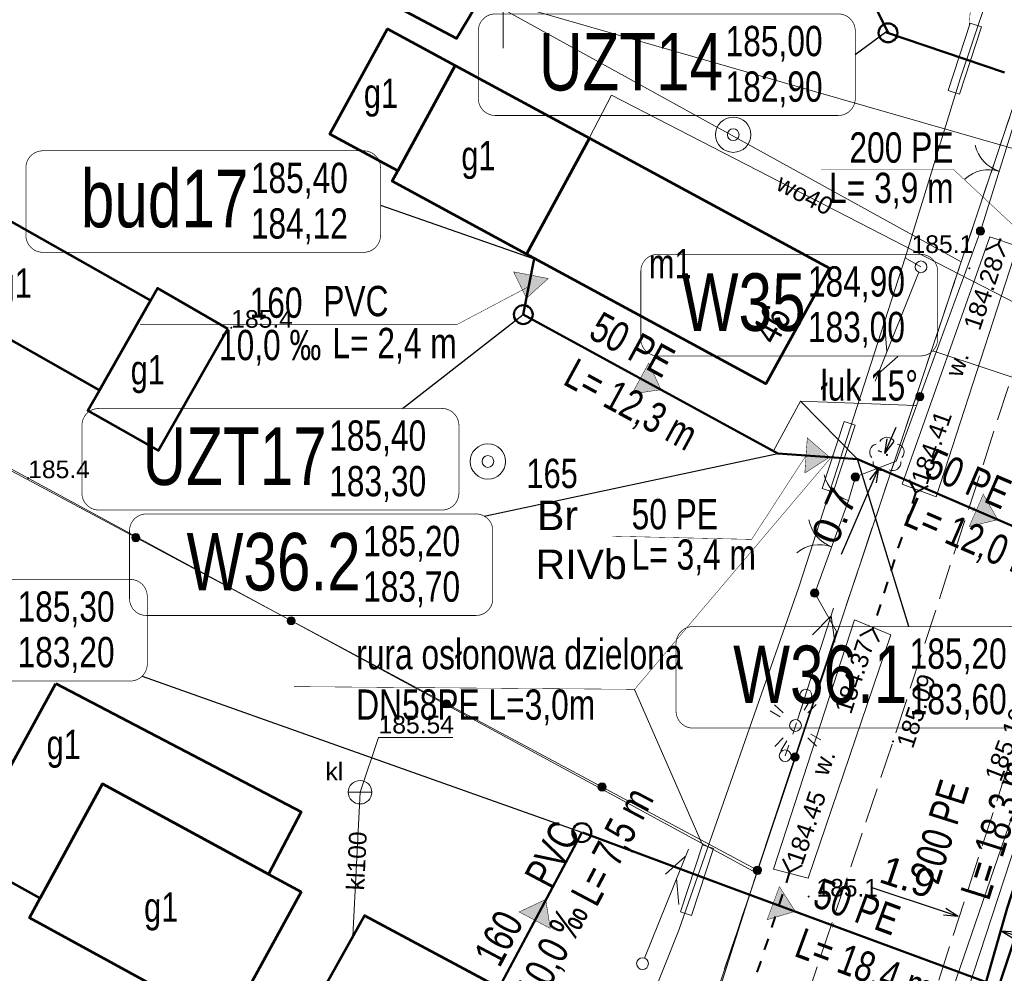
# Model space of a CAD drawing. Header units: metres. Extents: x 7482748 to 7484637, y 5684406 to 5687014.
# Tile 124 of 180: x 7483429 to 7483471, y 5686308 to 5686349. Entities that reach past the tile are written whole.
import ezdxf
from ezdxf.enums import TextEntityAlignment as Align
from ezdxf.lldxf.tags import DXFTag

# ---------------------------------------------------------------- set-up
doc = ezdxf.new("R2010")
doc.units = ezdxf.units.M
doc.header["$MEASUREMENT"] = 0
for name, pattern in [('1', [1.5, 1, -0.5]), ('KTJZ01_500', [2, 1.5, -0.5]), ('l217_500', [2, 1.5, -0.5]), ('l218_500', [1, 0.5, -0.5])]:
    doc.linetypes.add(name, pattern=pattern)
for name, color, linetype, lineweight in [('.domiar', 250, 'Continuous', 9), ('.k deszczowa', 200, 'Continuous', 50), ('.ks tłoczny', 104, 'Continuous', 50), ('_Dzialki', 7, 'Continuous', 0), ('_Dzialki_opis', 7, 'Continuous', 0), ('_Kontury', 7, 'Continuous', 0), ('_Kontury_opis', 7, 'Continuous', 0), ('_Podzial_sekcyjny_krzyze', 7, '1', 13), ('_Uzytki', 7, 'Continuous', 0), ('_Uzytki_opis', 7, 'Continuous', 0), ('BUIB05_01', 7, 'Continuous', 40), ('EGB_Adres', 7, 'Continuous', 0), ('EGB_Budynek', 7, 'Continuous', 0), ('EGB_Budynek_opis', 7, 'Continuous', 0), ('GES__SUSM01_01P', 7, 'Continuous', 13), ('GES__SUSM01_P', 7, 'Continuous', 13), ('GES__SUSM04_01P', 7, 'Continuous', 13), ('GES__SUSM05_01L', 7, 'Continuous', 13), ('GES__SUUS07_P', 7, 'Continuous', 13), ('GES__SUUS13_P', 7, 'Continuous', 13), ('KTOK02', 7, 'KTOK02_500', 13), ('KTOK04', 7, 'KTOK04L_500', 13), ('KTOK05_01', 7, 'Continuous', 13), ('RTPW01_P', 7, 'Continuous', 0), ('RTPW02_P', 7, 'Continuous', 0), ('SUPE_L_3', 1, 'Continuous', 13), ('SUPT_L_0', 30, 'Continuous', 13)]:
    doc.layers.add(name, color=color, linetype=linetype, lineweight=lineweight)
for name, color, linetype, lineweight, true_color in [('.przyłącza', 32, 'Continuous', 50, 0xbd5e00), ('GES__SUPK_01_pL', 7, 'Continuous', 13, 0x803300), ('GES__SUPT_pL', 7, 'Continuous', 13, 0xff9100), ('GES__SUPW_01_pL', 5, 'Continuous', 13, 0x0000ff), ('GES__SUUS_OD_KL', 7, 'Continuous', 13, 0x803300), ('OBOP02_01', 7, 'Continuous', 13, 0x008000)]:
    doc.layers.add(name, color=color, linetype=linetype, lineweight=lineweight, true_color=true_color)
doc.layers.add('_ramki_nieplotowane', color=7, linetype='Continuous', lineweight=0, plot=False)
for name, color, linetype, lineweight, true_color, transparency in [('GES__SUPK_01_pT', 7, 'Continuous', 13, 0x803300, 0.25), ('GES__SUPW_01_pT', 5, 'Continuous', 13, 0x0000ff, 0.25), ('GES__SUUS_RG_KT', 7, 'Continuous', 13, 0x803300, 0.25)]:
    doc.layers.add(name, color=color, linetype=linetype, lineweight=lineweight, true_color=true_color, transparency=transparency)
for name, color, linetype, lineweight, transparency in [('GES__SUUS_ET_05T', 7, 'Continuous', 13, 0.25), ('KTJZ01_O', 7, 'KTJZ01_500', 13, 0.5), ('PTRW02_O', 7, 'Continuous', 13, 0.5), ('PTRW02_T', 7, 'Continuous', 13, 0.25), ('RTPW01_G', 7, 'Continuous', 13, 0.25), ('RTPW02_G', 7, 'Continuous', 13, 0.25)]:
    doc.layers.add(name, color=color, linetype=linetype, lineweight=lineweight, transparency=transparency)
doc.layers.add('IS_kanalizacja_sanitarna', color=7, linetype='SOLID', true_color=0x000000)
doc.layers.add('IS_Opisy_działek_Net', color=7, linetype='SOLID', true_color=0x000000)
doc.layers.add('IS_Węzeł_sieci_kanalizacyjnej_-_opisy', color=7, linetype='Continuous')
doc.styles.get("Standard").update_dxf_attribs({"font": 'simplex.shx', "width": 0.75})
doc.styles.add('STYL_ARIAL', font='simplex.shx', dxfattribs={"width": 0.75, "oblique": 0.1})
doc.styles.add('Style-Arial', font='arial.ttf')
doc.linetypes.add('KTOK02_500', pattern='A,0.5,[117,IS_LineDef.shx,S=0.01,R=0,X=0,Y=0],0.5', length=1)
doc.linetypes.add('KTOK04L_500', pattern='A,0,[119,IS_LineDef.shx,S=0.01,R=0,X=0,Y=0],1', length=1)
tags = doc.linetypes.add('SOLID', pattern=[10, 10, 0]).pattern_tags.tags
tags[6:7] = [DXFTag(74, 4), DXFTag(75, 0), DXFTag(340, '0'), DXFTag(46, 0.0), DXFTag(50, 0.0), DXFTag(44, 0.0), DXFTag(45, 0.0)]
tags[4:5] = [DXFTag(74, 4), DXFTag(75, 0), DXFTag(340, '0'), DXFTag(46, 0.0), DXFTag(50, 0.0), DXFTag(44, 0.0), DXFTag(45, 0.0)]
doc.dimstyles.get("Standard").update_dxf_attribs({"dimtxt": 0.18, "dimasz": 0.18, "dimexe": 0.18, "dimexo": 0.0625, "dimgap": 0.09, "dimtad": 0, "dimtih": 1, "dimtoh": 1, "dimdec": 4, "dimzin": 0, "dimdsep": 46, "dimtxsty": 'Standard', "dimcen": 0.09, "dimadec": 0, "dimazin": 0, "dimtfac": 1, "dimtdec": 4, "dimtofl": 0, "dimtmove": 0, "dimatfit": 3, "dimfxl": 0, "dimtolj": 1, "dimtzin": 0, "dimarcsym": 0})

# ---------------------------------------------------------------- blocks, each defined once
blk = doc.blocks.new('SUSM01_10')
at = {"layer": 'GES__SUSM01_P', "linetype": 'Continuous', "lineweight": 13}
for p, q in [((-0.53, 0.53), (-0.88, 0.88)), ((0.53, 0.53), (0.88, 0.88)), ((-0.53, -0.53), (-0.88, -0.88)), ((0.53, -0.53), (0.88, -0.88))]:
    blk.add_line(p, q, dxfattribs=at)
blk.add_circle((0, 0), 0.25, dxfattribs=at)
blk = doc.blocks.new('SUSM04_01')
at = {"layer": 'GES__SUSM04_01P', "linetype": 'Continuous', "lineweight": 13}
blk.add_circle((0, 0), 0.25, dxfattribs=at)
blk = doc.blocks.new('SUSM01_01')
at = {"layer": 'GES__SUSM01_01P', "linetype": 'Continuous', "lineweight": 13}
for p, q in [((-0.53, 0.53), (-0.89, 0.88)), ((0.53, 0.53), (0.88, 0.89)), ((-0.53, -0.53), (-0.88, -0.89)), ((0.53, -0.53), (0.89, -0.88))]:
    blk.add_line(p, q, dxfattribs=at)
blk = doc.blocks.new('SUUS13')
at = {"layer": 'GES__SUUS13_P', "linetype": 'Continuous', "lineweight": 13}
for radius in [0.75, 0.25]:
    blk.add_circle((0, 0), radius, dxfattribs=at)
blk = doc.blocks.new('OBOP02_01')
at = {"layer": 'OBOP02_01', "linetype": 'Continuous', "lineweight": 13}
h = blk.add_hatch(color=256, dxfattribs=at)
edge = h.paths.add_edge_path()
edge.add_arc((0, 0), 0.05, 0, 360)
for centre, start, end in [((-0.38, 0.12), 102, 222), ((0, 0.4), 30, 150), ((0.38, 0.12), 318, 78), ((-0.24, -0.32), 174, 294), ((0.24, -0.32), 246, 6)]:
    blk.add_arc(centre, 0.35, start, end, dxfattribs=at)
blk = doc.blocks.new('RTPW01')
at = {"layer": 'RTPW01_P', "linetype": 'Continuous', "lineweight": 0}
h = blk.add_hatch(color=256, dxfattribs=at)
edge = h.paths.add_edge_path()
edge.add_arc((0, 0), 0.045, 0, 360)
blk = doc.blocks.new('RTPW01_1')
at = {"layer": 'RTPW02_P', "linetype": 'Continuous', "lineweight": 0}
h = blk.add_hatch(color=256, dxfattribs=at)
edge = h.paths.add_edge_path()
edge.add_arc((0, 0), 0.045, 0, 360)
blk = doc.blocks.new('RTPW01_3')
at = {"layer": 'RTPW02_P', "linetype": 'Continuous', "lineweight": 0}
h = blk.add_hatch(color=256, dxfattribs=at)
edge = h.paths.add_edge_path()
edge.add_arc((0, 0), 0.045, 0, 360)
blk = doc.blocks.new('RTPW01_2')
at = {"layer": 'RTPW01_P', "linetype": 'Continuous', "lineweight": 0}
h = blk.add_hatch(color=256, dxfattribs=at)
edge = h.paths.add_edge_path()
edge.add_arc((0, 0), 0.045, 0, 360)
blk = doc.blocks.new('SUUS07')
at = {"layer": 'GES__SUUS07_P', "linetype": 'Continuous', "lineweight": 13}
blk.add_line((-0.5, 0), (0.5, 0), dxfattribs=at)
blk.add_circle((0, 0), 0.5, dxfattribs=at)
blk = doc.blocks.new('TerminatorOpen_0.5')
at = {"color": 0, "linetype": 'ByBlock', "lineweight": -2}
for q in [(-1, 0.25), (-1, 0), (-1, -0.25)]:
    blk.add_line((0, 0), q, dxfattribs=at)
blk = doc.blocks.new('*D559')
at = {"layer": '.domiar', "color": 0, "linetype": 'Continuous', "lineweight": -2, "transparency": 16777216}
for p, q in [((7483466.479, 5686330.82), (7483466.721, 5686331.38)), ((7483466.114, 5686330.313), (7483465.961, 5686330.379)), ((7483465.846, 5686329.691), (7483465.693, 5686329.757)), ((7483465.726, 5686329.078), (7483464.38, 5686325.962))]:
    blk.add_line(p, q, dxfattribs=at)
at = {"layer": 'Defpoints', "color": 0, "linetype": 'Continuous', "transparency": 16777216}
for p in [(7483466.39, 5686330.194), (7483465.968, 5686329.638), (7483466.121, 5686329.572)]:
    blk.add_point(p, dxfattribs=at)
at = {"layer": '.domiar', "color": 0, "linetype": 'Continuous', "lineweight": -2, "transparency": 16777216, "xscale": 0.61, "yscale": 0.61, "zscale": 0.61}
for p, rotation in [((7483466.237, 5686330.26), 246.6311818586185), ((7483465.968, 5686329.638), 66.63118185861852)]:
    blk.add_blockref('TerminatorOpen_0.5', p, dxfattribs=dict(at, rotation=rotation))
at = {"layer": '.domiar', "color": 0, "linetype": 'Continuous', "transparency": 16777216, "insert": (7483464.094, 5686327.602), "char_height": 1.2, "attachment_point": 5, "rotation": 66.6312, "style": 'Style-Arial'}
blk.add_mtext('\\A1;0.7', dxfattribs=at)
blk = doc.blocks.new('*D560')
at = {"layer": '.domiar', "color": 0, "linetype": 'Continuous', "lineweight": -2, "transparency": 16777216}
for p, q in [((7483468.782, 5686310.758), (7483465.666, 5686311.795)), ((7483471.764, 5686309.766), (7483472.342, 5686309.573))]:
    blk.add_line(p, q, dxfattribs=at)
at = {"layer": 'Defpoints', "color": 0, "linetype": 'Continuous', "transparency": 16777216}
for p in [(7483469.361, 5686310.566), (7483469.361, 5686310.566), (7483471.185, 5686309.958)]:
    blk.add_point(p, dxfattribs=at)
at = {"layer": '.domiar', "color": 0, "linetype": 'Continuous', "lineweight": -2, "transparency": 16777216, "xscale": 0.61, "yscale": 0.61, "zscale": 0.61}
for p, rotation in [((7483469.361, 5686310.566), 341.589175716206), ((7483471.185, 5686309.958), 161.589175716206)]:
    blk.add_blockref('TerminatorOpen_0.5', p, dxfattribs=dict(at, rotation=rotation))
at = {"layer": '.domiar', "color": 0, "linetype": 'Continuous', "transparency": 16777216, "insert": (7483467.223, 5686312.239), "char_height": 1.2, "attachment_point": 5, "rotation": 341.5892, "style": 'Style-Arial'}
blk.add_mtext('\\A1;1.9', dxfattribs=at)

msp = doc.modelspace()

# ---------------------------------------------------------------- hatches: boundary and pattern name
at = {"layer": 'IS_kanalizacja_sanitarna', "linetype": 'Continuous', "ltscale": 0.01}
for points in [[(7483450.99189, 5686336.86337), (7483451.91737, 5686337.7036), (7483450.4444, 5686337.9871)], [(7483456.71509, 5686332.97353), (7483456.19607, 5686334.11068), (7483455.4781, 5686332.79367)], [(7483463.88715, 5686330.10454), (7483462.94234, 5686330.92297), (7483462.83691, 5686329.42668)], [(7483471.04904, 5686327.44218), (7483470.42856, 5686328.52731), (7483469.83359, 5686327.15035)], [(7483462.4308, 5686310.7831), (7483461.75387, 5686311.83394), (7483461.23246, 5686310.42748)], [(7483451.81145, 5686311.28954), (7483450.68054, 5686310.75706), (7483452.00598, 5686310.05477)]]:
    msp.add_hatch(color=256, dxfattribs=at).paths.add_polyline_path(points)
at = {"layer": 'KTOK05_01', "linetype": 'Continuous', "lineweight": 13}
h = msp.add_hatch(color=256, dxfattribs=at)
edge = h.paths.add_edge_path()
edge.add_arc((7483470.31, 5686339.72), 0.175, 0, 360)
h = msp.add_hatch(color=256, dxfattribs=at)
edge = h.paths.add_edge_path()
edge.add_arc((7483467.72788, 5686332.67851), 0.175, 0, 360)
h = msp.add_hatch(color=256, dxfattribs=at)
edge = h.paths.add_edge_path()
edge.add_arc((7483464.99, 5686329.26), 0.175, 0, 360)
h = msp.add_hatch(color=256, dxfattribs=at)
edge = h.paths.add_edge_path()
edge.add_arc((7483434.36753, 5686326.68158), 0.175, 0, 360)
h = msp.add_hatch(color=256, dxfattribs=at)
edge = h.paths.add_edge_path()
edge.add_arc((7483463.26, 5686324.32), 0.175, 0, 360)
h = msp.add_hatch(color=256, dxfattribs=at)
edge = h.paths.add_edge_path()
edge.add_arc((7483440.98065, 5686323.14368), 0.175, 0, 360)
h = msp.add_hatch(color=256, dxfattribs=at)
edge = h.paths.add_edge_path()
edge.add_arc((7483447.59377, 5686319.60579), 0.175, 0, 360)
h = msp.add_hatch(color=256, dxfattribs=at)
edge = h.paths.add_edge_path()
edge.add_arc((7483462.42079, 5686317.35137), 0.175, 0, 360)
h = msp.add_hatch(color=256, dxfattribs=at)
edge = h.paths.add_edge_path()
edge.add_arc((7483454.20688, 5686316.06789), 0.175, 0, 360)
h = msp.add_hatch(color=256, dxfattribs=at)
edge = h.paths.add_edge_path()
edge.add_arc((7483460.82, 5686312.53), 0.175, 0, 360)
h = msp.add_hatch(color=256, dxfattribs=at)
edge = h.paths.add_edge_path()
edge.add_arc((7483460.82, 5686312.53), 0.175, 0, 360)
h = msp.add_hatch(color=256, dxfattribs=at)
edge = h.paths.add_edge_path()
edge.add_arc((7483460.82, 5686312.53), 0.175, 0, 360)

# ---------------------------------------------------------------- linework, layer by layer
at = {"layer": '.domiar', "linetype": 'Continuous', "lineweight": 20}
for points in [[(7483469.87255, 5686348.55875), (7483468.93891, 5686345.70772), (7483469.41408, 5686345.55212), (7483470.34772, 5686348.40314), (7483469.87255, 5686348.55875)], [(7483464.50618, 5686331.62124), (7483463.57254, 5686328.77022), (7483464.04771, 5686328.61461), (7483464.98135, 5686331.46563), (7483464.50618, 5686331.62124)], [(7483458.47578, 5686313.61306), (7483457.54215, 5686310.76204), (7483458.01732, 5686310.60644), (7483458.95095, 5686313.45746), (7483458.47578, 5686313.61306)]]:
    msp.add_lwpolyline(points, dxfattribs=at)
at = {"layer": '.domiar', "color": 7, "linetype": 'Continuous'}
msp.add_lwpolyline([(7483468.27713, 5686334.62248), (7483478.08149, 5686331.37682)], dxfattribs=at)
at = {"layer": '.domiar', "linetype": 'Continuous'}
for points in [[(7483461.49903, 5686330.36608), (7483462.65406, 5686332.48479), (7483467.56147, 5686332.30741)], [(7483462.65406, 5686332.48479), (7483465.0824, 5686330.02086)], [(7483458.47578, 5686313.61306), (7483455.59261, 5686320.22672)]]:
    msp.add_lwpolyline(points, dxfattribs=at)
at = {"layer": '.k deszczowa', "linetype": 'Continuous'}
msp.add_lwpolyline([(7483477.63796, 5686327.31231), (7483462.1617, 5686280.64377)], dxfattribs=at)
at = {"layer": '.ks tłoczny', "color": 111, "linetype": 'Continuous', "true_color": 0x70ffb8}
for points in [[(7483539.01604, 5686517.01603), (7483532.57298, 5686498.14781), (7483528.59305, 5686485.74461), (7483524.06285, 5686471.15079), (7483517.4639, 5686451.301), (7483517.4639, 5686451.301), (7483513.19053, 5686438.59386), (7483506.80338, 5686419.9052), (7483503.67491, 5686410.75136), (7483489.19771, 5686367.92381), (7483488.55879, 5686366.36971), (7483487.69105, 5686359.59365), (7483481.55397, 5686341.5735), (7483479.339, 5686335.06975), (7483478.08149, 5686331.37736), (7483471.44464, 5686310.91538), (7483469.74193, 5686304.9671), (7483455.28388, 5686263.28755), (7483450.42845, 5686249.12706), (7483447.14669, 5686239.55607), (7483444.38858, 5686231.83101), (7483432.0435, 5686195.45156)], [(7483476.09772, 5686325.26122), (7483465.0824, 5686330.02086)], [(7483470.59329, 5686307.75754), (7483459.45908, 5686311.87349)]]:
    msp.add_lwpolyline(points, dxfattribs=at)
at = {"layer": '.ks tłoczny', "linetype": 'Continuous'}
for points in [[(7483466.26288, 5686348.18883), (7483471.33277, 5686346.4603)], [(7483450.8578, 5686336.1672), (7483461.69438, 5686330.25958), (7483465.0824, 5686330.02086)], [(7483459.45908, 5686311.87349), (7483453.38313, 5686314.13816)]]:
    msp.add_lwpolyline(points, dxfattribs=at)
for centre in [(7483466.37794, 5686348.1558), (7483450.8578, 5686336.1672), (7483453.34942, 5686314.13203)]:
    msp.add_circle(centre, 0.4, dxfattribs=at)
at = {"layer": '.przyłącza', "linetype": 'Continuous'}
for points in [[(7483466.37794, 5686348.1558), (7483464.66494, 5686351.63233)], [(7483450.8578, 5686336.1672), (7483450.8578, 5686336.1672), (7483451.31498, 5686338.54261)], [(7483453.34942, 5686314.13203), (7483449.82403, 5686307.53919)]]:
    msp.add_lwpolyline(points, dxfattribs=at)
at = {"layer": '_Dzialki', "color": 96, "linetype": 'Continuous', "true_color": 0x008000, "flags": 128}
for points in [[(7483469.49, 5686338.41), (7483408.08, 5686372.27)], [(7483474.98, 5686354.81), (7483469.49, 5686338.41)], [(7483460.79, 5686312.41), (7483396.66, 5686347.16)], [(7483469.49, 5686338.41), (7483460.79, 5686312.41)], [(7483441.85, 5686255.79), (7483460.79, 5686312.41)]]:
    msp.add_lwpolyline(points, dxfattribs=at)
at = {"layer": '_Kontury', "color": 96, "linetype": 'l217_500', "true_color": 0x008000, "flags": 128}
for points in [[(7483469.49, 5686338.41), (7483474.98, 5686354.81)], [(7483460.79, 5686312.41), (7483469.49, 5686338.41)], [(7483450.54, 5686281.78), (7483460.79, 5686312.41)]]:
    msp.add_lwpolyline(points, dxfattribs=at)
at = {"layer": '_Podzial_sekcyjny_krzyze', "linetype": 'Continuous'}
msp.add_line((7483450, 5686347.5), (7483450, 5686352.5), dxfattribs=at)
at = {"layer": '_ramki_nieplotowane', "color": 3, "linetype": 'Continuous', "lineweight": 0, "flags": 128}
msp.add_lwpolyline([(7483208.98, 5685981.21), (7483494.44, 5685899.18), (7483610.57, 5686303.33), (7483325.11, 5686385.36), (7483208.98, 5685981.21)], close=True, dxfattribs=at)
at = {"layer": '_Uzytki', "color": 96, "linetype": 'l218_500', "true_color": 0x008000, "flags": 128}
for points in [[(7483469.49, 5686338.41), (7483474.98, 5686354.81)], [(7483460.79, 5686312.41), (7483469.49, 5686338.41)], [(7483450.54, 5686281.78), (7483460.79, 5686312.41)]]:
    msp.add_lwpolyline(points, dxfattribs=at)
at = {"layer": 'BUIB05_01', "linetype": 'Continuous', "lineweight": 40}
for p, q in [((7483471.16, 5686339.41), (7483471.07, 5686339.16)), ((7483471.07, 5686339.16), (7483470.53, 5686338.91)), ((7483471.07, 5686339.16), (7483471.32, 5686338.62)), ((7483467.56, 5686328.61), (7483467.28, 5686329.14)), ((7483467.56, 5686328.61), (7483468.09, 5686328.89)), ((7483467.56, 5686328.61), (7483467.41, 5686328.13)), ((7483467.26, 5686327.66), (7483467.11, 5686327.18)), ((7483466.96, 5686326.7), (7483466.8, 5686326.23)), ((7483466.65, 5686325.75), (7483466.5, 5686325.27)), ((7483466.35, 5686324.8), (7483466.2, 5686324.32)), ((7483466.05, 5686323.84), (7483465.9, 5686323.37)), ((7483465.71, 5686322.78), (7483465.18, 5686322.5)), ((7483465.75, 5686322.89), (7483465.71, 5686322.78)), ((7483465.71, 5686322.78), (7483465.99, 5686322.25)), ((7483462.19, 5686312.47), (7483461.92, 5686313.01)), ((7483462.19, 5686312.47), (7483462.73, 5686312.74)), ((7483462.19, 5686312.47), (7483462.04, 5686311.99)), ((7483461.88, 5686311.52), (7483461.73, 5686311.04)), ((7483461.57, 5686310.57), (7483461.42, 5686310.09)), ((7483461.27, 5686309.62), (7483461.11, 5686309.14)), ((7483460.96, 5686308.66), (7483460.8, 5686308.19))]:
    msp.add_line(p, q, dxfattribs=at)
at = {"layer": 'EGB_Budynek', "color": 7, "linetype": 'Continuous', "lineweight": 53, "flags": 128}
for points in [[(7483442.88, 5686354.21), (7483449.61, 5686350.59), (7483448.02, 5686347.91), (7483441.38, 5686351.44), (7483442.88, 5686354.21)], [(7483447.96, 5686346.77), (7483445.52, 5686342.28), (7483442.62, 5686343.85), (7483445.08, 5686348.32), (7483447.96, 5686346.77)], [(7483453.67, 5686343.67), (7483450.99, 5686338.74), (7483445.28, 5686341.85), (7483445.52, 5686342.28), (7483447.96, 5686346.77), (7483453.67, 5686343.67)], [(7483453.67, 5686343.67), (7483463.89, 5686338.14), (7483461.18, 5686333.22), (7483450.99, 5686338.74), (7483453.67, 5686343.67)], [(7483426.61, 5686341.51), (7483434.99, 5686336.77), (7483432.83, 5686332.96), (7483424.43, 5686337.72), (7483426.61, 5686341.51)], [(7483438.28, 5686335.56), (7483435.33, 5686330.38), (7483432.33, 5686332.09), (7483432.83, 5686332.96), (7483434.99, 5686336.77), (7483435.29, 5686337.29), (7483438.28, 5686335.56)], [(7483430.96, 5686320.47), (7483441.41, 5686315.02), (7483440.01, 5686312.36), (7483432.95, 5686316.21), (7483430.3, 5686311.35), (7483426.96, 5686313.18), (7483429.21, 5686317.26), (7483430.96, 5686320.47)], [(7483441.4, 5686311.61), (7483438.83, 5686306.91), (7483438.3, 5686305.89), (7483429.84, 5686310.5), (7483430.3, 5686311.35), (7483432.95, 5686316.21), (7483440.01, 5686312.36), (7483441.4, 5686311.61)], [(7483453.17, 5686305.75), (7483448.64, 5686297.41), (7483441.49, 5686301.3), (7483441.78, 5686301.85), (7483439.91, 5686302.88), (7483441.29, 5686305.58), (7483444.1, 5686310.6), (7483453.17, 5686305.75)]]:
    msp.add_lwpolyline(points, dxfattribs=at)
at = {"layer": 'GES__SUPK_01_pL', "linetype": 'Continuous', "lineweight": 13}
msp.add_line((7483443.61, 5686309.73), (7483443.91, 5686315.85), dxfattribs=at)
at = {"layer": 'GES__SUPT_pL', "linetype": 'Continuous', "lineweight": 13}
msp.add_line((7483467.11, 5686338.58), (7483467.78, 5686338.2), dxfattribs=at)
at = {"layer": 'GES__SUPT_pL', "linetype": 'Continuous', "lineweight": 13, "flags": 128}
for points in [[(7483467.11, 5686338.58), (7483469.45, 5686346.2), (7483474, 5686359.76), (7483481.62, 5686379.11)], [(7483424.93, 5686213.15), (7483431.01, 5686226.88), (7483433.38, 5686234.81), (7483433.39, 5686237.67), (7483438.2, 5686249.02), (7483440.13, 5686256.49), (7483445.03, 5686271.02), (7483447.87, 5686281.54), (7483452.38, 5686297.19), (7483457.47, 5686309.98), (7483462.59, 5686324.62), (7483467.11, 5686338.58)]]:
    msp.add_lwpolyline(points, dxfattribs=at)
at = {"layer": 'GES__SUPW_01_pL', "linetype": 'Continuous', "lineweight": 13, "flags": 128}
for points in [[(7483491.21, 5686372.73), (7483490.51, 5686369.87), (7483479.36, 5686339), (7483478.06, 5686333.44), (7483477.24, 5686331.05), (7483467.24, 5686301.96)], [(7483453.66, 5686343.67), (7483454.61, 5686345.5), (7483478.06, 5686333.44)]]:
    msp.add_lwpolyline(points, dxfattribs=at)
at = {"layer": 'GES__SUSM05_01L', "linetype": 'Continuous', "lineweight": 13}
for p, q in [((7483462.8, 5686319.74), (7483462.64, 5686319.27)), ((7483462.48, 5686318.8), (7483462.32, 5686318.32)), ((7483462.15, 5686317.85), (7483462, 5686317.4))]:
    msp.add_line(p, q, dxfattribs=at)
for centre in [(7483462.88, 5686319.98), (7483462, 5686317.4)]:
    msp.add_circle(centre, 0.25, dxfattribs=at)
at = {"layer": 'GES__SUUS_OD_KL', "linetype": 'Continuous', "lineweight": 13, "flags": 128}
msp.add_lwpolyline([(7483443.91, 5686315.85), (7483444.7, 5686318.18), (7483447.86, 5686318.18)], dxfattribs=at)
at = {"layer": 'IS_kanalizacja_sanitarna', "linetype": 'Continuous', "ltscale": 0.01, "const_width": 0.02}
for points in [[(7483450.99189, 5686336.86337), (7483451.91737, 5686337.7036), (7483450.4444, 5686337.9871), (7483450.99189, 5686336.86337)], [(7483456.71509, 5686332.97353), (7483456.19607, 5686334.11068), (7483455.4781, 5686332.79367), (7483456.71509, 5686332.97353)], [(7483463.88715, 5686330.10454), (7483462.94234, 5686330.92297), (7483462.83691, 5686329.42668), (7483463.88715, 5686330.10454)], [(7483471.04904, 5686327.44218), (7483470.42856, 5686328.52731), (7483469.83359, 5686327.15035), (7483471.04904, 5686327.44218)], [(7483469.97601, 5686327.79689), (7483470.05534, 5686327.98049)], [(7483462.4308, 5686310.7831), (7483461.75387, 5686311.83394), (7483461.23246, 5686310.42748), (7483462.4308, 5686310.7831)], [(7483451.81145, 5686311.28954), (7483450.68054, 5686310.75706), (7483452.00598, 5686310.05477), (7483451.81145, 5686311.28954)], [(7483464.01154, 5686310.09042), (7483464.08106, 5686310.27795)], [(7483468.69974, 5686308.35237), (7483468.76926, 5686308.53989)]]:
    msp.add_lwpolyline(points, dxfattribs=at)
at = {"layer": 'IS_Opisy_działek_Net', "linetype": 'Continuous', "ltscale": 0.01, "const_width": 0.02}
for points in [[(7483469.82969, 5686348.42786), (7483470.66924, 5686360.59269), (7483456.17067, 5686360.70893)], [(7483479.06522, 5686333.10212), (7483469.16413, 5686342.34012), (7483463.52012, 5686342.34012)], [(7483451.08639, 5686337.35491), (7483448.0224, 5686335.74006), (7483434.5424, 5686335.74006)], [(7483464.03936, 5686330.19573), (7483455.59261, 5686320.22672), (7483441.09404, 5686320.34296)], [(7483462.88963, 5686330.17483), (7483460.57091, 5686326.60472), (7483454.65143, 5686326.74152)]]:
    msp.add_lwpolyline(points, dxfattribs=at)
at = {"layer": 'IS_Węzeł_sieci_kanalizacyjnej_-_opisy', "color": 18, "linetype": 'SOLID', "ltscale": 0.01, "true_color": 0x000000, "const_width": 0.03}
for points in [[(7483449.66248, 5686344.63853), (7483464.26248, 5686344.63853, 0.414214), (7483464.98248, 5686345.35853), (7483464.98248, 5686348.23853, 0.414214), (7483464.26248, 5686348.95853), (7483449.66248, 5686348.95853, 0.414214), (7483448.94248, 5686348.23853), (7483448.94248, 5686345.35853, 0.414214), (7483449.66248, 5686344.63853)], [(7483430.41138, 5686338.81696), (7483444.06138, 5686338.81696, 0.414214), (7483444.78138, 5686339.53696), (7483444.78138, 5686342.41696, 0.414214), (7483444.06138, 5686343.13696), (7483430.41138, 5686343.13696, 0.414214), (7483429.69138, 5686342.41696), (7483429.69138, 5686339.53696, 0.414214), (7483430.41138, 5686338.81696)], [(7483456.57801, 5686334.41159), (7483467.76801, 5686334.41159, 0.414214), (7483468.48801, 5686335.13159), (7483468.48801, 5686338.01159, 0.414214), (7483467.76801, 5686338.73159), (7483456.57801, 5686338.73159, 0.414214), (7483455.85801, 5686338.01159), (7483455.85801, 5686335.13159, 0.414214), (7483456.57801, 5686334.41159)], [(7483432.79602, 5686327.85484), (7483447.39602, 5686327.85484, 0.414214), (7483448.11602, 5686328.57484), (7483448.11602, 5686331.45484, 0.414214), (7483447.39602, 5686332.17484), (7483432.79602, 5686332.17484, 0.414214), (7483432.07602, 5686331.45484), (7483432.07602, 5686328.57484, 0.414214), (7483432.79602, 5686327.85484)], [(7483434.81966, 5686323.3682), (7483448.83966, 5686323.3682, 0.414214), (7483449.55966, 5686324.0882), (7483449.55966, 5686326.9682, 0.414214), (7483448.83966, 5686327.6882), (7483434.81966, 5686327.6882, 0.414214), (7483434.09966, 5686326.9682), (7483434.09966, 5686324.0882, 0.414214), (7483434.81966, 5686323.3682)], [(7483419.53537, 5686320.5807), (7483434.13537, 5686320.5807, 0.414214), (7483434.85537, 5686321.3007), (7483434.85537, 5686324.1807, 0.414214), (7483434.13537, 5686324.9007), (7483419.53537, 5686324.9007, 0.414214), (7483418.81537, 5686324.1807), (7483418.81537, 5686321.3007, 0.414214), (7483419.53537, 5686320.5807)], [(7483458.07875, 5686318.57736), (7483472.09875, 5686318.57736, 0.414214), (7483472.81875, 5686319.29736), (7483472.81875, 5686322.17736, 0.414214), (7483472.09875, 5686322.89736), (7483458.07875, 5686322.89736, 0.414214), (7483457.35875, 5686322.17736), (7483457.35875, 5686319.29736, 0.414214), (7483458.07875, 5686318.57736)]]:
    msp.add_lwpolyline(points, format="xyb", dxfattribs=at)
at = {"layer": 'IS_Węzeł_sieci_kanalizacyjnej_-_opisy', "color": 18, "linetype": 'SOLID', "ltscale": 0.01, "true_color": 0x000000}
for points in [[(7483464.98248, 5686347.23917), (7483466.26288, 5686348.18883)], [(7483444.78138, 5686340.82696), (7483451.31498, 5686338.54206)], [(7483445.71939, 5686332.17484), (7483450.8578, 5686336.16666)], [(7483449.18984, 5686327.59731), (7483461.69438, 5686330.25904)], [(7483467.26295, 5686322.89736), (7483465.0824, 5686330.02032)], [(7483434.64449, 5686320.79159), (7483453.33068, 5686314.15679)]]:
    msp.add_lwpolyline(points, dxfattribs=at)
at = {"layer": 'KTJZ01_O', "linetype": 'KTJZ01_500', "lineweight": 13, "flags": 128}
for points in [[(7483197.91, 5685647.78), (7483191.3, 5685645.21), (7483187.04, 5685652.01), (7483182.78, 5685658.81), (7483173.01, 5685674.4), (7483160.42, 5685696.27), (7483153.69, 5685714.72), (7483149.66, 5685738.88), (7483150.14, 5685742.97), (7483152.18, 5685766.74), (7483152.64, 5685773.87), (7483156.88, 5685789.66), (7483160.03, 5685797.82), (7483165.63, 5685808.56), (7483171.47, 5685814.85), (7483176.12, 5685820.16), (7483191.38, 5685837.95), (7483216.44, 5685866.07), (7483238.67, 5685890.6), (7483242.86, 5685894.87), (7483263.91, 5685918.34), (7483290.28, 5685947.07), (7483315.51, 5685974.43), (7483346.16, 5686007.45), (7483367.58, 5686031.19), (7483372.66, 5686037.59), (7483378.07, 5686044.41), (7483383.78, 5686055), (7483386.81, 5686063.17), (7483391.06, 5686075.79), (7483392.94, 5686081.53), (7483394.38, 5686081.91), (7483397.17, 5686082.85), (7483401.23, 5686082.98), (7483404.7, 5686083), (7483407.11, 5686083.92), (7483410.43, 5686086.41), (7483412.08, 5686088.69), (7483412.96, 5686091.17), (7483413.79, 5686094.46), (7483412.71, 5686099.4), (7483411.05, 5686100.85), (7483407.94, 5686103.18), (7483405.29, 5686104.69), (7483403.35, 5686106.28), (7483402.57, 5686107.54), (7483401.86, 5686108.47), (7483403.54, 5686113.11), (7483404.07, 5686113.93), (7483409.52, 5686129.91), (7483416.09, 5686150.36), (7483420.49, 5686164.15), (7483421.47, 5686167.05), (7483423.62, 5686173.38), (7483428.4, 5686186.8), (7483437.81, 5686215.26), (7483441.02, 5686225.03), (7483450.09, 5686253.79), (7483453.73, 5686263.28), (7483459.39, 5686280.61), (7483466.44, 5686301.37), (7483471.25, 5686316.24), (7483473.9, 5686323.17), (7483478.13, 5686336.85), (7483485.37, 5686356.93), (7483492.13, 5686378.36), (7483498.67, 5686398.43), (7483502.19, 5686408.5), (7483505.2, 5686417.38), (7483513.05, 5686441.11), (7483516.25, 5686450.23), (7483530.52, 5686493.07), (7483533.34, 5686501.51), (7483543.47, 5686531.52), (7483557.14, 5686572.33), (7483559.91, 5686580.46), (7483570.16, 5686610.95), (7483575.71, 5686628.68), (7483581.26, 5686643.91), (7483583.2, 5686649.41), (7483591.35, 5686674.28), (7483597.45, 5686691.67), (7483602.2, 5686705.71), (7483616.93, 5686750.38), (7483619.53, 5686757.95), (7483621.36, 5686763.29), (7483634.9, 5686799.43), (7483640.84, 5686811.96)], [(7483613.29, 5686753.85), (7483610.52, 5686745.34), (7483597.42, 5686707.23), (7483592.84, 5686693.63), (7483586.65, 5686674.57), (7483578.94, 5686652.57), (7483576.44, 5686645.6), (7483570.92, 5686629.39), (7483565.29, 5686612), (7483555.03, 5686581.98), (7483552.34, 5686573.92), (7483538.5, 5686532.62), (7483528.43, 5686502.82), (7483525.69, 5686494.44), (7483511.5, 5686452.13), (7483508.06, 5686441.86), (7483500.41, 5686418.93), (7483497.52, 5686410.47), (7483493.78, 5686400.09), (7483487.22, 5686379.91), (7483478.75, 5686354.53), (7483473.28, 5686338.58), (7483466.59, 5686318.01), (7483461.2, 5686301.98), (7483454.76, 5686282.03), (7483448.77, 5686264.59), (7483445.69, 5686255.08), (7483445.07, 5686253.25), (7483443.78, 5686249.4), (7483442.67, 5686246.12), (7483436.06, 5686226.36), (7483432.79, 5686216.79), (7483423.48, 5686188.39), (7483415.91, 5686165.55), (7483411.29, 5686151.94), (7483403.43, 5686128.74), (7483397.27, 5686110.49), (7483396.29, 5686107.6), (7483389.25, 5686086.41), (7483386.32, 5686077.5), (7483382.09, 5686064.87), (7483379.33, 5686057.56), (7483373.91, 5686047.4), (7483368.95, 5686041.13), (7483363.52, 5686034.43), (7483341.98, 5686010.31), (7483311.83, 5685977.83), (7483286.59, 5685950.4), (7483260.12, 5685921.63), (7483238.78, 5685898.43), (7483234.43, 5685893.44), (7483212.81, 5685869.61), (7483187.54, 5685841.24), (7483162.41, 5685812.7), (7483151.44, 5685800.65), (7483147.59, 5685795.21)]]:
    msp.add_lwpolyline(points, dxfattribs=at)
at = {"layer": 'KTOK02', "linetype": 'Continuous', "lineweight": 13}
for p, q in [((7483470.31, 5686339.72), (7483471.9, 5686344.81)), ((7483463.26, 5686324.32), (7483464.69, 5686328.26))]:
    msp.add_line(p, q, dxfattribs=at)
for centre, start, end in [((7483471.55, 5686343.7), 192.65, 252.65), ((7483470.66, 5686340.83), 72.65, 132.65), ((7483464.49, 5686327.7), 190.05, 250.05), ((7483463.46, 5686324.88), 70.05, 130.05)]:
    msp.add_arc(centre, 1.5, start, end, dxfattribs=at)
at = {"layer": 'KTOK04', "linetype": 'Continuous', "lineweight": 13}
msp.add_line((7483464.69, 5686328.26), (7483464.99, 5686329.26), dxfattribs=at)
msp.add_arc((7483465.12, 5686329.7), 1.5, 193.3, 253.3, dxfattribs=at)
at = {"layer": 'KTOK05_01', "linetype": 'Continuous', "lineweight": 13}
msp.add_line((7483460.82, 5686312.53), (7483417.94, 5686335.47), dxfattribs=at)
at = {"layer": 'KTOK05_01', "linetype": 'Continuous', "lineweight": 13, "flags": 128}
for points in [[(7483470.31, 5686339.72), (7483466.72, 5686329.93), (7483464.99, 5686329.26)], [(7483463.26, 5686324.32), (7483464.19, 5686322.68), (7483460.82, 5686312.53)], [(7483460.82, 5686312.53), (7483455.01, 5686294.28), (7483454.11, 5686293.73), (7483452.03, 5686294.49)]]:
    msp.add_lwpolyline(points, dxfattribs=at)
at = {"layer": 'KTOK05_01', "linetype": 'Continuous', "lineweight": 13}
for centre in [(7483470.31, 5686339.72), (7483467.73, 5686332.68), (7483464.99, 5686329.26), (7483434.37, 5686326.68), (7483463.26, 5686324.32), (7483440.98, 5686323.14), (7483447.59, 5686319.61), (7483462.42, 5686317.35), (7483454.21, 5686316.07), (7483460.82, 5686312.53), (7483460.82, 5686312.53), (7483460.82, 5686312.53)]:
    msp.add_circle(centre, 0.175, dxfattribs=at)
at = {"layer": 'PTRW02_O', "linetype": 'Continuous', "lineweight": 13, "flags": 128}
for points in [[(7483470.71, 5686339.48), (7483466.98, 5686328.95), (7483468.43, 5686328.42), (7483471.88, 5686339.08), (7483470.71, 5686339.48)], [(7483464.95, 5686323.18), (7483461.5, 5686312.57), (7483462.98, 5686312.19), (7483466.49, 5686322.55), (7483464.95, 5686323.18)], [(7483472.62, 5686316.14), (7483464.27, 5686290.63), (7483465.59, 5686290.2), (7483471.59, 5686307.37), (7483474.24, 5686315.89), (7483472.62, 5686316.14)]]:
    msp.add_lwpolyline(points, close=True, dxfattribs=at)
at = {"layer": 'SUPE_L_3', "linetype": 'Continuous'}
for p, q in [((7483462.52, 5686318.93), (7483464.06, 5686323.68)), ((7483463.17, 5686322.55), (7483463.96, 5686323.35)), ((7483464.12, 5686322.24), (7483463.96, 5686323.35))]:
    msp.add_line(p, q, dxfattribs=at)
at = {"layer": 'SUPT_L_0', "linetype": 'Continuous'}
for p, q in [((7483467.69, 5686337.97), (7483465.83, 5686333.33)), ((7483466.24, 5686335.69), (7483466.33, 5686334.58)), ((7483466.8, 5686334.39), (7483465.96, 5686333.65)), ((7483457.88, 5686313.43), (7483456.02, 5686308.79)), ((7483457.75, 5686313.11), (7483456.91, 5686312.37)), ((7483457.38, 5686312.18), (7483457.47, 5686311.07))]:
    msp.add_line(p, q, dxfattribs=at)

# ---------------------------------------------------------------- block references
at = {"layer": 'GES__SUSM01_01P', "linetype": 'Continuous', "lineweight": 13}
msp.add_blockref('SUSM01_01', (7483462.44, 5686318.69), dxfattribs=at)
at = {"layer": 'GES__SUSM01_P', "linetype": 'Continuous', "lineweight": 13, "rotation": 285.21}
msp.add_blockref('SUSM01_10', (7483462.44, 5686318.69), dxfattribs=at)
at = {"layer": 'GES__SUSM04_01P', "linetype": 'Continuous', "lineweight": 13}
for p in [(7483467.78, 5686338.2), (7483455.93, 5686308.56)]:
    msp.add_blockref('SUSM04_01', p, dxfattribs=at)
at = {"layer": 'GES__SUUS07_P', "linetype": 'Continuous', "lineweight": 13}
msp.add_blockref('SUUS07', (7483443.91, 5686315.85), dxfattribs=at)
at = {"layer": 'GES__SUUS13_P', "linetype": 'Continuous', "lineweight": 13}
for p in [(7483459.79, 5686343.82), (7483449.35, 5686329.92)]:
    msp.add_blockref('SUUS13', p, dxfattribs=at)
at = {"layer": 'OBOP02_01', "linetype": 'Continuous', "lineweight": 13}
msp.add_blockref('OBOP02_01', (7483466.33, 5686330.2), dxfattribs=at)
at = {"layer": 'RTPW01_P', "linetype": 'Continuous', "lineweight": 0}
for name, p in [('RTPW01', (7483469.84, 5686338.14)), ('RTPW01', (7483438.43, 5686335.61)), ('RTPW01', (7483429.79, 5686329.21)), ('RTPW01_2', (7483463, 5686311.41))]:
    msp.add_blockref(name, p, dxfattribs=at)
at = {"layer": 'RTPW02_P', "linetype": 'Continuous', "lineweight": 0}
for name, p in [('RTPW01_3', (7483471.07, 5686339.16)), ('RTPW01_3', (7483467.56, 5686328.61)), ('RTPW01_3', (7483465.71, 5686322.78)), ('RTPW01_1', (7483466.59, 5686318.01)), ('RTPW01_1', (7483471.25, 5686316.24)), ('RTPW01_3', (7483462.19, 5686312.47))]:
    msp.add_blockref(name, p, dxfattribs=at)

# ---------------------------------------------------------------- texts
at = {"layer": '_Dzialki_opis', "color": 96, "true_color": 0x008000, "insert": (7483450.99, 5686328.77), "char_height": 1.25, "attachment_point": 7, "line_spacing_factor": 0.6, "style": 'STYL_ARIAL'}
msp.add_mtext('\\fArial|b0|i0|c238238|p39;165', dxfattribs=at)
at = {"layer": '_Kontury_opis', "color": 96, "linetype": 'Continuous', "lineweight": 13, "true_color": 0x008000, "style": 'Style-Arial'}
msp.add_text('RIVb', height=1.25, dxfattribs=at).set_placement((7483451.38, 5686324.92))
at = {"layer": '_Uzytki_opis', "color": 96, "linetype": 'Continuous', "lineweight": 13, "true_color": 0x008000, "style": 'Style-Arial'}
msp.add_text('Br', height=1.25, dxfattribs=at).set_placement((7483451.44, 5686327))
at = {"layer": 'EGB_Adres', "insert": (7483460.51, 5686335.42), "char_height": 1.25, "attachment_point": 1, "rotation": 61.38954, "line_spacing_factor": 0.6, "style": 'STYL_ARIAL'}
msp.add_mtext('\\fArial|b0|i0|c238238|p39;46 ', dxfattribs=at)
at = {"layer": 'EGB_Budynek_opis', "color": 7, "char_height": 1.25, "attachment_point": 7, "line_spacing_factor": 0.6, "style": 'STYL_ARIAL'}
for s, insert in [('\\fArial|b0|i0|c238238|p39;g1', (7483444.07, 5686344.58)), ('\\fArial|b0|i0|c238238|p39;g1', (7483448.22, 5686341.93)), ('\\fArial|b0|i0|c238238|p39;m1', (7483456.2, 5686337.71)), ('\\fArial|b0|i0|c238238|p39;g1', (7483428.49, 5686336.51)), ('\\fArial|b0|i0|c238238|p39;g1', (7483434.15, 5686332.82)), ('\\fArial|b0|i0|c238238|p39;g1', (7483430.57, 5686316.88)), ('\\fArial|b0|i0|c238238|p39;g1', (7483434.72, 5686309.96))]:
    msp.add_mtext(s, dxfattribs=dict(at, insert=insert))
at = {"layer": 'GES__SUPK_01_pT', "linetype": 'Continuous', "lineweight": 13, "style": 'Style-Arial'}
msp.add_text('kl100', height=0.75, rotation=87.19, dxfattribs=at).set_placement((7483444.08, 5686311.66))
at = {"layer": 'GES__SUPW_01_pT', "linetype": 'Continuous', "lineweight": 13, "style": 'Style-Arial'}
msp.add_text('wo40', height=0.75, rotation=332.78, dxfattribs=at).set_placement((7483462.84, 5686341.27), align=Align.MIDDLE_CENTER)
at = {"layer": 'GES__SUUS_ET_05T', "linetype": 'Continuous', "lineweight": 13, "style": 'Style-Arial'}
msp.add_text('kl', height=0.75, dxfattribs=at).set_placement((7483442.44, 5686316.36))
at = {"layer": 'GES__SUUS_RG_KT', "linetype": 'Continuous', "lineweight": 13, "style": 'Style-Arial'}
msp.add_text('185.54', height=0.75, dxfattribs=at).set_placement((7483444.7, 5686318.35))
at = {"layer": 'IS_Opisy_działek_Net', "linetype": 'Continuous', "ltscale": 0.01, "char_height": 1.2888}
for s, insert, attachment_point in [('{\\fArial|b0|i0|c238|p34;200 PE}', (7483469.16413, 5686342.61372), 9), ('\\fArial|b0|i0;L= 3,9 m', (7483469.16413, 5686342.20332), 3), ('\\fArial|b0|i0;', (7483470.51538, 5686342.2005), 9), ('\\fArial|b0|i0;', (7483470.51538, 5686341.7901), 3), ('\\fArial|b0|i0;', (7483461.46538, 5686341.2005), 9), ('\\fArial|b0|i0;', (7483461.46538, 5686341.2005), 9), ('\\fArial|b0|i0;', (7483467.58769, 5686338.1853), 9), ('\\fArial|b0|i0;', (7483467.58769, 5686337.7749), 3), ('\\fArial|b0|i0;160', (7483441.4624, 5686336.01366), 9), ('{\\fArial|b0|i0|c238|p34;PVC}', (7483445.12034, 5686336.08127), 9), ('\\fArial|b0|i0;', (7483458.53769, 5686337.1853), 9), ('\\fArial|b0|i0;', (7483458.53769, 5686337.1853), 9), ('\\fArial|b0|i0;L= 2,4 m', (7483448.0224, 5686335.60326), 3), ('\\fArial|b0|i0;10,0 ‰', (7483442.26019, 5686335.51795), 3), ('{\\fArial|b0|i0|c238|p34;50 PE}', (7483455.46494, 5686327.01512), 7), ('\\fArial|b0|i0;L= 3,4 m', (7483455.46494, 5686326.60472), 1), ('{\\fArial|b0|i0|c238|p34;rura osłonowa dzielona\\PDN58PE L=3,0m}', (7483443.74765, 5686318.69281), 7), ('\\fArial|b0|i0;', (7483470.6341, 5686324.16261), 7), ('\\fArial|b0|i0;', (7483471.2841, 5686323.75221), 1)]:
    msp.add_mtext(s, dxfattribs=dict(at, insert=insert, attachment_point=attachment_point))
for s, insert, attachment_point, rotation in [('{\\fArial|b0|i0|c238|p34;50 PE}', (7483453.56338, 5686335.19534), 7, 331.4), ('\\fArial|b0|i0;L= 12,3 m', (7483453.10843, 5686334.36091), 1, 331.4), ('{\\fArial|b0|i0|c238|p34;50 PE}', (7483467.84342, 5686329.30902), 7, 336.6), ('\\fArial|b0|i0;', (7483459.68308, 5686331.85916), 7, 331.4), ('\\fArial|b0|i0;', (7483459.68308, 5686331.85916), 7, 331.4), ('\\fArial|b0|i0;', (7483460.66806, 5686330.23974), 1, 331.4), ('\\fArial|b0|i0;', (7483460.66806, 5686330.23974), 1, 331.4), ('\\fArial|b0|i0;L= 12,0 m', (7483467.46597, 5686328.43679), 1, 336.6), ('\\fArial|b0|i0;', (7483457.33893, 5686320.63612), 1, 62.1), ('\\fArial|b0|i0;', (7483454.70581, 5686317.69655), 7, 62.1), ('\\fArial|b0|i0;L= 18,3 m', (7483469.43646, 5686311.57926), 1, 72.5), ('\\fArial|b0|i0;L= 7,5 m', (7483452.8316, 5686311.51241), 1, 62.1), ('{\\fArial|b0|i0|c238|p34;200 PE}', (7483468.53005, 5686311.86505), 7, 72.5), ('{\\fArial|b0|i0|c238|p34;PVC}', (7483452.01792, 5686311.68562), 7, 62.1), ('{\\fArial|b0|i0|c238|p34;50 PE}', (7483463.10297, 5686310.99923), 7, 339.7), ('\\fArial|b0|i0;160', (7483449.86353, 5686308.33473), 7, 62.1), ('\\fArial|b0|i0;', (7483464.12836, 5686310.62537), 7, 339.7), ('\\fArial|b0|i0;', (7483464.12836, 5686310.62537), 7, 339.7), ('\\fArial|b0|i0;10,0 ‰', (7483450.48989, 5686307.46314), 1, 62.1), ('\\fArial|b0|i0;L= 18,4 m', (7483462.77324, 5686310.10786), 1, 339.7), ('\\fArial|b0|i0;', (7483465.33636, 5686309.16392), 1, 339.7), ('\\fArial|b0|i0;', (7483465.33636, 5686309.16392), 1, 339.7)]:
    msp.add_mtext(s, dxfattribs=dict(at, insert=insert, attachment_point=attachment_point, rotation=rotation))
at = {"layer": 'IS_Węzeł_sieci_kanalizacyjnej_-_opisy', "color": 18, "linetype": 'SOLID', "ltscale": 0.01, "true_color": 0x000000}
for s, insert, char_height, attachment_point in [('\\fArial|b0|i0;185,00', (7483459.46248, 5686346.92213), 1.2888, 7), ('\\fArial|b0|i0;UZT14', (7483459.36248, 5686345.66693), 2.448, 9), ('\\fArial|b0|i0;182,90', (7483459.46248, 5686346.51173), 1.2888, 1), ('\\fArial|b0|i0;bud17', (7483439.16138, 5686339.84536), 2.448, 9), ('\\fArial|b0|i0;185,40', (7483439.26138, 5686341.10056), 1.2888, 7), ('\\fArial|b0|i0;184,12', (7483439.26138, 5686340.69016), 1.2888, 1), ('\\fArial|b0|i0;W35', (7483462.86801, 5686335.43999), 2.448, 9), ('\\fArial|b0|i0;184,90', (7483462.96801, 5686336.69519), 1.2888, 7), ('\\fArial|b0|i0;183,00', (7483462.96801, 5686336.28479), 1.2888, 1), ('{\\fArial|b0|i0|c238|p34;łuk 15%%D}', (7483463.50979, 5686332.49364), 1.2888, 7), ('\\fArial|b0|i0;185,40', (7483442.59602, 5686330.13844), 1.2888, 7), ('\\fArial|b0|i0;UZT17', (7483442.49602, 5686328.88324), 2.448, 9), ('\\fArial|b0|i0;183,30', (7483442.59602, 5686329.72804), 1.2888, 1), ('\\fArial|b0|i0;W36.2', (7483443.93966, 5686324.3966), 2.448, 9), ('\\fArial|b0|i0;185,20', (7483444.03966, 5686325.6518), 1.2888, 7), ('\\fArial|b0|i0;183,70', (7483444.03966, 5686325.2414), 1.2888, 1), ('\\fArial|b0|i0;185,30', (7483429.33537, 5686322.8643), 1.2888, 7), ('\\fArial|b0|i0;183,20', (7483429.33537, 5686322.4539), 1.2888, 1), ('\\fArial|b0|i0;185,20', (7483467.29875, 5686320.86096), 1.2888, 7), ('\\fArial|b0|i0;W36.1', (7483467.19875, 5686319.60576), 2.448, 9), ('\\fArial|b0|i0;183,60', (7483467.29875, 5686320.45056), 1.2888, 1)]:
    msp.add_mtext(s, dxfattribs=dict(at, insert=insert, char_height=char_height, attachment_point=attachment_point))
at = {"layer": 'PTRW02_T', "linetype": 'Continuous', "lineweight": 13, "style": 'Style-Arial'}
for rotation, p in [(71.73, (7483469.32, 5686334.07)), (70.17, (7483463.63, 5686317.11))]:
    msp.add_text('w.', height=0.75, rotation=rotation, dxfattribs=at).set_placement(p, align=Align.MIDDLE_CENTER)
at = {"layer": 'RTPW01_G', "linetype": 'Continuous', "lineweight": 13, "style": 'Style-Arial'}
for s, p in [('185.1', (7483467.38, 5686338.79)), ('185.4', (7483438.43, 5686335.61)), ('185.4', (7483429.79, 5686329.21)), ('185.1', (7483463.33, 5686311.41))]:
    msp.add_text(s, height=0.75, dxfattribs=at).set_placement(p)
at = {"layer": 'RTPW02_G', "linetype": 'Continuous', "lineweight": 13, "style": 'Style-Arial'}
for s, rotation, p in [('184.28', 71.38, (7483470.28, 5686335.45)), ('184.41', 70.49, (7483468.04, 5686328.88)), ('184.37', 71.99, (7483464.8, 5686319.13)), ('185.10', 69.07, (7483471.17, 5686316.25)), ('184.45', 71.28, (7483462.73, 5686312.7))]:
    msp.add_text(s, height=0.75, rotation=rotation, dxfattribs=at).set_placement(p)
msp.add_text('185.09', height=0.75, rotation=71.98, dxfattribs=at).set_placement((7483466.72, 5686317.9), align=Align.TOP_LEFT)

# ---------------------------------------------------------------- dimensions: what is measured, and where the dimension line sits
at = {"layer": '.domiar', "color": 7, "linetype": 'Continuous'}
for p1, p2, distance, picture, middle in [((7483466.3897, 5686330.19398), (7483466.12099, 5686329.57209), -0.16651, '*D559', (7483464.09412, 5686327.60208)), ((7483471.18482, 5686309.9585), (7483469.36116, 5686310.56553), 0, '*D560', (7483467.22319, 5686312.23911))]:
    dim = msp.add_aligned_dim(p1=p1, p2=p2, distance=distance, dimstyle='Standard', override={"dimtxt": 1.2, "dimasz": 0.61, "dimexe": 0.3, "dimexo": 0.3, "dimgap": 0.3, "dimtad": 1, "dimtih": 0, "dimtoh": 0, "dimdec": 1, "dimzin": 11, "dimdsep": 0, "dimtxsty": 'Style-Arial', "dimblk": 'TerminatorOpen_0.5', "dimadec": 4, "dimazin": 3, "dimtdec": 1, "dimatfit": 1, "dimldrblk": 'TerminatorOpen_0.5', "dimfrac": 2, "dimtzin": 11}, dxfattribs=at)
    dim.commit()
    dim.dimension.update_dxf_attribs({"geometry": picture, "text_midpoint": middle})

doc.saveas('drawing.dxf')
